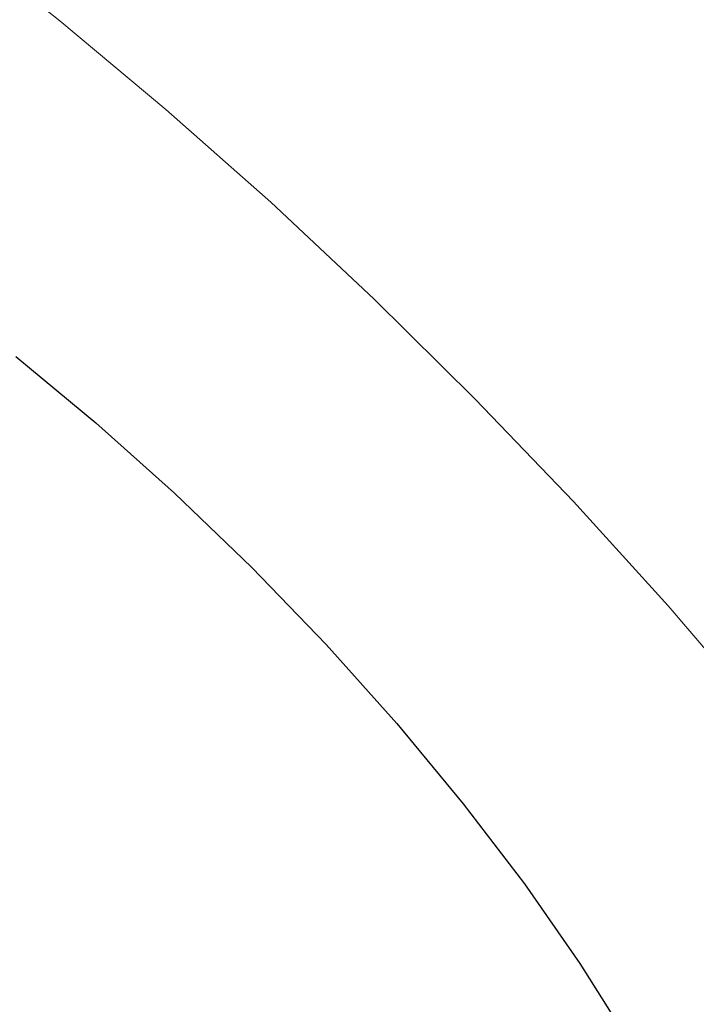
# Model space of a CAD drawing. Header units: millimetres. Extents: x 8 to 436, y 12 to 764.
# Tile 243 of 256: x 375.551 to 375.824, y 276.708 to 277.105. Entities that reach past the tile are written whole.
import ezdxf

# ---------------------------------------------------------------- set-up
doc = ezdxf.new("R2010")
doc.units = ezdxf.units.MM

msp = doc.modelspace()

# ---------------------------------------------------------------- linework, layer by layer
at = {"color": 252, "linetype": 'Continuous', "lineweight": 0, "flags": 128}
msp.add_lwpolyline([(376.07165, 276.46146), (376.05831, 276.49715), (376.04182, 276.5346), (376.02227, 276.57359), (375.99979, 276.61387), (375.97452, 276.6552), (375.94661, 276.69731), (375.91623, 276.73995), (375.88357, 276.78286), (375.84884, 276.82577), (375.81224, 276.86842), (375.77401, 276.91055), (375.73437, 276.95189), (375.69357, 276.99219), (375.65187, 277.0312), (375.60952, 277.06868), (375.56678, 277.1044), (375.52392, 277.13814)], dxfattribs=at)
at = {"color": 7, "linetype": 'Continuous', "lineweight": 30, "flags": 128}
msp.add_lwpolyline([(375.54894, 276.96898), (375.5812, 276.94233), (375.61306, 276.91387), (375.64417, 276.88393), (375.67418, 276.85285), (375.70274, 276.82099), (375.72953, 276.78869), (375.75425, 276.75633), (375.77662, 276.72428), (375.79638, 276.69289)], dxfattribs=at)
at = {"color": 7, "linetype": 'Continuous', "lineweight": 30}
msp.add_open_spline([(375.31925, 278.98731), (375.31917, 278.98728), (375.31897, 278.98717), (375.32204, 278.9885), (375.32894, 278.99058), (375.34033, 278.99297), (375.35486, 278.99485), (375.37339, 278.99601), (375.39545, 278.99606), (375.42129, 278.99472), (375.45083, 278.9917), (375.48395, 278.98678), (375.52048, 278.97977), (375.56024, 278.97049), (375.60305, 278.95885), (375.64863, 278.94476), (375.69666, 278.9282), (375.7471, 278.90914), (375.79986, 278.88756), (375.85518, 278.86327), (375.91275, 278.8363), (375.97223, 278.80674), (376.0333, 278.7747), (376.09559, 278.7403), (376.15876, 278.7037), (376.22268, 278.66495), (376.28744, 278.62403), (376.35314, 278.58085), (376.4197, 278.53541), (376.48678, 278.48793), (376.55402, 278.43863), (376.62107, 278.38775), (376.68759, 278.33554), (376.75341, 278.28211), (376.81862, 278.22743), (376.88331, 278.17143), (376.9474, 278.11415), (377.01064, 278.05582), (377.07275, 277.99668), (377.13347, 277.93699), (377.19255, 277.87698), (377.24978, 277.8169), (377.30522, 277.75669), (377.3588, 277.69648), (377.41046, 277.63632), (377.45994, 277.57653), (377.50716, 277.51725), (377.55202, 277.45861), (377.59444, 277.40078), (377.63433, 277.34391), (377.67157, 277.28822), (377.706, 277.23403), (377.73754, 277.18159), (377.76616, 277.13107), (377.7919, 277.08253), (377.81476, 277.03615), (377.83475, 276.9921), (377.85191, 276.95057), (377.86629, 276.91174), (377.87799, 276.87578), (377.88702, 276.84327), (377.89365, 276.81415), (377.8981, 276.78857), (377.90065, 276.76653), (377.90163, 276.74825), (377.9014, 276.73383), (377.90041, 276.72326), (377.89925, 276.71672), (377.89839, 276.71392), (377.89852, 276.71425), (377.89856, 276.71435)], degree=3, knots=[0, 0, 0, 0, 0.0074111, 0.0210418, 0.0354384, 0.0492701, 0.0629697, 0.0761424, 0.0894558, 0.1029597, 0.1166782, 0.1306159, 0.1447628, 0.1590991, 0.173598, 0.1882288, 0.2029858, 0.2176022, 0.2325062, 0.247646, 0.2629726, 0.2784352, 0.2939825, 0.3095643, 0.3251261, 0.3406247, 0.3561637, 0.371877, 0.3877206, 0.4036497, 0.4196189, 0.4355756, 0.4514685, 0.4672714, 0.4830545, 0.4989403, 0.5148961, 0.5308941, 0.5469055, 0.562892, 0.5788248, 0.594677, 0.6104309, 0.6262805, 0.6420731, 0.6578258, 0.6735382, 0.6892096, 0.7048395, 0.7204271, 0.7359719, 0.7514171, 0.7666699, 0.7818104, 0.7968369, 0.8117459, 0.8265338, 0.8411973, 0.855734, 0.8701442, 0.8844062, 0.8982222, 0.9120668, 0.9257799, 0.9393922, 0.9529588, 0.966549, 0.9802691, 0.9943065, 1, 1, 1, 1], dxfattribs=at)

doc.saveas('drawing.dxf')
